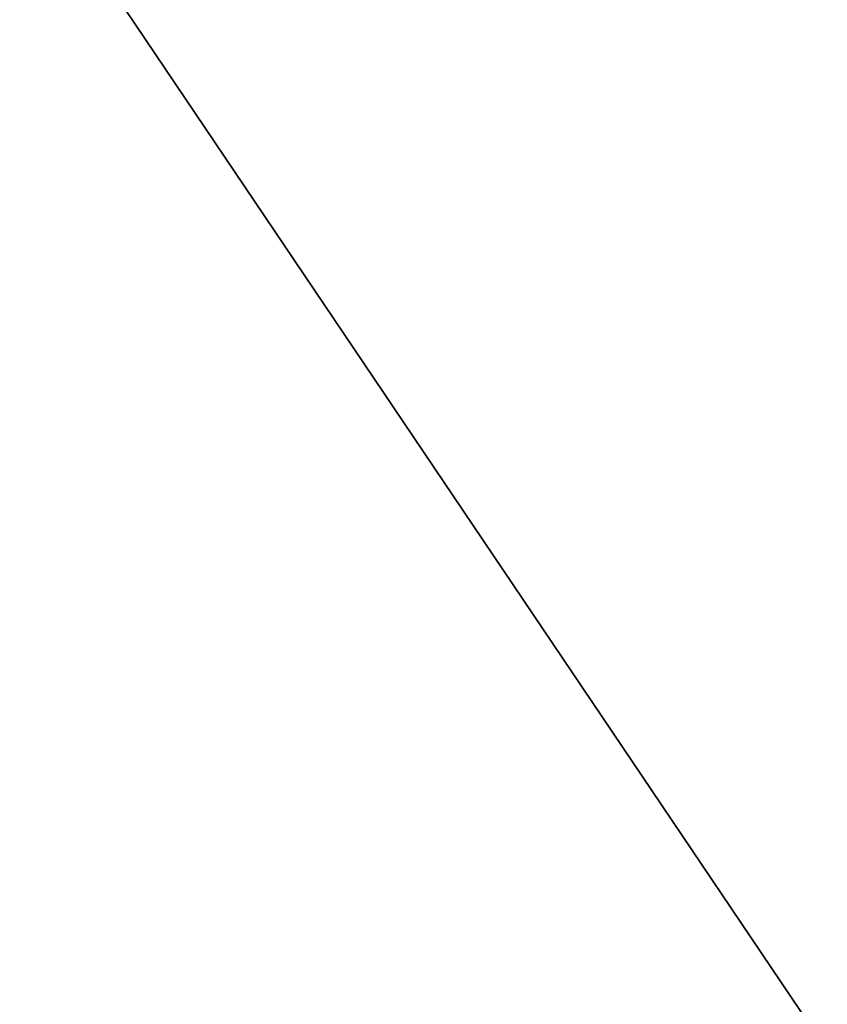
# Model space of a CAD drawing. Header units: millimetres. Extents: x 45 to 395, y 46 to 411.
# Tile 156 of 256: x 126.45 to 127.46, y 134.37 to 135.59. Entities that reach past the tile are written whole.
import ezdxf

# ---------------------------------------------------------------- set-up
doc = ezdxf.new("R2010")
doc.units = ezdxf.units.MM
doc.header["$LTSCALE"] = 25.4
doc.layers.get('0').update_dxf_attribs({"true_color": 0xff5454})

# ---------------------------------------------------------------- blocks, each defined once
blk = doc.blocks.new('HERMANOS-III-8030.STL')
at = {"color": 250, "true_color": 0x262626}
mesh = blk.add_polyface(dxfattribs=at)
corners = [(116.0969, 138.979, 27.6591), (127.7169, 138.7542, 46.8457), (117.3954, 134.7324, 27.6591), (126.9025, 141.4175, 46.8457)]
mesh.append_faces([[corners[k] for k in face] for face in [(0, 1, 2), (1, 0, 3)]], dxfattribs={"vtx0": -1, "color": 250})
mesh = blk.add_polyface(dxfattribs=at)
corners = [(127.0714, 138.5027, 47.2457), (115.4211, 138.8265, 28.0591), (116.7499, 134.4809, 28.0591), (126.2267, 141.265, 47.2457)]
mesh.append_faces([[corners[k] for k in face] for face in [(0, 1, 2), (1, 0, 3)]], dxfattribs={"vtx0": -1, "color": 250})
mesh = blk.add_polyface(dxfattribs=at)
corners = [(126.7516, 139.4712, 57.0777), (127.0963, 138.5124, 47.3457), (130.1741, 133.2589, 57.0777)]
mesh.append_faces([[corners[k] for k in face] for face in [(0, 1, 2)]], dxfattribs={"color": 250})
mesh = blk.add_polyface(dxfattribs=at)
corners = [(127.0963, 138.5124, 47.3457), (128.3415, 135.9104, 47.3457), (130.1741, 133.2589, 57.0777)]
mesh.append_faces([[corners[k] for k in face] for face in [(0, 1, 2)]], dxfattribs={"color": 250})
at = {"color": 44, "true_color": 0x92621c}
mesh = blk.add_polyface(dxfattribs=at)
corners = [(126.4985, 135.7342, 41.7495), (129.0365, 131.9687, 131.7495), (129.0365, 131.9687, 41.7495), (126.4985, 135.7342, 131.7495)]
mesh.append_faces([[corners[k] for k in face] for face in [(0, 1, 2), (1, 0, 3)]], dxfattribs={"vtx0": -1, "color": 44})

msp = doc.modelspace()

# ---------------------------------------------------------------- block references
at = {"color": 0}
msp.add_blockref('HERMANOS-III-8030.STL', (0, 0), dxfattribs=at)

doc.saveas('drawing.dxf')
